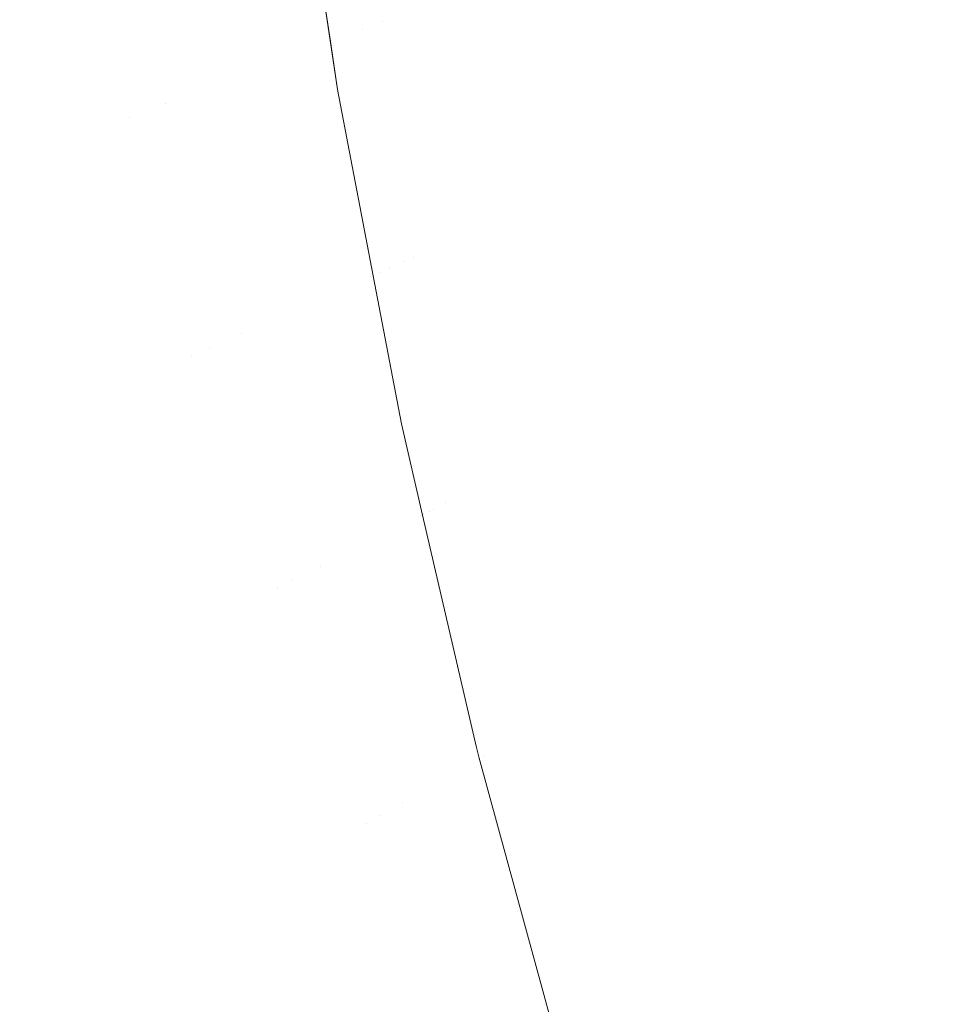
# Model space of a CAD drawing. Header units: centimetres. Extents: x -17.1 to 18.2, y 3.4 to 5.2.
# Tile 129 of 256: x -5.2377 to -5.2079, y 3.8206 to 3.8525. Entities that reach past the tile are written whole.
import ezdxf

# ---------------------------------------------------------------- set-up
doc = ezdxf.new("R2010")
doc.units = ezdxf.units.CM
doc.header["$LTSCALE"] = 2.54
doc.layers.add('Lucido design-1', color=7, linetype='Continuous')

# ---------------------------------------------------------------- blocks, each defined once
blk = doc.blocks.new('Gruppo-4-1')
at = {"color": 7, "linetype": 'Continuous', "lineweight": 9}
blk.add_3dface([(-17.020308, 5.100212, -1872.215514), (-17.020308, 3.500212, -1872.215514), (18.147234, 3.500212, -1872.215514), (18.147234, 5.100212, -1872.215514)], dxfattribs=at)
for points, invisible_edges in [([(-5.227369, 3.850266, -1872.915514), (-5.228727, 3.859276, -1872.915514), (-5.229052, 3.861438, -1872.715514), (-5.227603, 3.851823, -1872.715514)], 10), ([(-5.227603, 3.851823, -1872.715514), (-5.229052, 3.861438, -1872.715514), (-5.228696, 3.859291, -1872.711056), (-5.227566, 3.851843, -1872.711056)], 14), ([(-5.227035, 3.852043, -1872.701944), (-5.228161, 3.85946, -1872.701944), (-5.227678, 3.859613, -1872.697318), (-5.226557, 3.852223, -1872.697318)], 15), ([(-5.226557, 3.852223, -1872.697318), (-5.227678, 3.859613, -1872.697318), (-5.227045, 3.859812, -1872.692664), (-5.225929, 3.852459, -1872.692664)], 15), ([(-5.225559, 3.852599, -1872.690331), (-5.225929, 3.852459, -1872.692664), (-5.227045, 3.859812, -1872.692664)], 11), ([(-5.22794, 3.851702, -1872.925326), (-5.229073, 3.859172, -1872.925326), (-5.228895, 3.859228, -1872.921959), (-5.227763, 3.851769, -1872.921959)], 15), ([(-5.227763, 3.851769, -1872.921959), (-5.228895, 3.859228, -1872.921959), (-5.228793, 3.859261, -1872.918688), (-5.227662, 3.851807, -1872.918688)], 15), ([(-5.227662, 3.851807, -1872.918688), (-5.228793, 3.859261, -1872.918688), (-5.228727, 3.859276, -1872.915514), (-5.227369, 3.850266, -1872.915514)], 11), ([(-5.227566, 3.851843, -1872.711056), (-5.228696, 3.859291, -1872.711056), (-5.228498, 3.859354, -1872.706529), (-5.22737, 3.851917, -1872.706529)], 15), ([(-5.22737, 3.851917, -1872.706529), (-5.228498, 3.859354, -1872.706529), (-5.228161, 3.85946, -1872.701944), (-5.227035, 3.852043, -1872.701944)], 15), ([(-5.206466, 3.852932, -1872.642997), (-5.207645, 3.852413, -1872.644803), (-5.208808, 3.858906, -1872.644803), (-5.207617, 3.859355, -1872.642997)], 15), ([(-5.22899, 3.851307, -1872.935985), (-5.230133, 3.858837, -1872.935985), (-5.229685, 3.858979, -1872.932342), (-5.228546, 3.851474, -1872.932342)], 15), ([(-5.228546, 3.851474, -1872.932342), (-5.229685, 3.858979, -1872.932342), (-5.229334, 3.85909, -1872.928788), (-5.228198, 3.851605, -1872.928788)], 15), ([(-5.228198, 3.851605, -1872.928788), (-5.229334, 3.85909, -1872.928788), (-5.229073, 3.859172, -1872.925326), (-5.22794, 3.851702, -1872.925326)], 15), ([(-5.209969, 3.858469, -1872.646657), (-5.208808, 3.858906, -1872.644803), (-5.207645, 3.852413, -1872.644803), (-5.208794, 3.851907, -1872.646657)], 15), ([(-5.2302, 3.850851, -1872.943514), (-5.231354, 3.858452, -1872.943514), (-5.230687, 3.858663, -1872.939711), (-5.229539, 3.8511, -1872.939711)], 15), ([(-5.229539, 3.8511, -1872.939711), (-5.230687, 3.858663, -1872.939711), (-5.230133, 3.858837, -1872.935985), (-5.22899, 3.851307, -1872.935985)], 15), ([(-5.230981, 3.850557, -1872.947388), (-5.232142, 3.858203, -1872.947388), (-5.231354, 3.858452, -1872.943514), (-5.2302, 3.850851, -1872.943514)], 15), ([(-5.208794, 3.851907, -1872.646657), (-5.209911, 3.851415, -1872.648557), (-5.211098, 3.858044, -1872.648557), (-5.209969, 3.858469, -1872.646657)], 15), ([(-5.232937, 3.849821, -1872.955309), (-5.234115, 3.85758, -1872.955309), (-5.233059, 3.857913, -1872.951323), (-5.231891, 3.850214, -1872.951323)], 15), ([(-5.231891, 3.850214, -1872.951323), (-5.233059, 3.857913, -1872.951323), (-5.232142, 3.858203, -1872.947388), (-5.230981, 3.850557, -1872.947388)], 15), ([(-5.212195, 3.857631, -1872.6505), (-5.211098, 3.858044, -1872.648557), (-5.209911, 3.851415, -1872.648557), (-5.210996, 3.850937, -1872.6505)], 15), ([(-5.210996, 3.850937, -1872.6505), (-5.212048, 3.850474, -1872.652484), (-5.213258, 3.857231, -1872.652484), (-5.212195, 3.857631, -1872.6505)], 15), ([(-5.234128, 3.849372, -1872.959334), (-5.235316, 3.857201, -1872.959334), (-5.234115, 3.85758, -1872.955309), (-5.232937, 3.849821, -1872.955309)], 15), ([(-5.23478, 3.849127, -1872.961357), (-5.235471, 3.848867, -1872.963384), (-5.236671, 3.856773, -1872.963384), (-5.235974, 3.856993, -1872.961357)], 15), ([(-5.235974, 3.856993, -1872.961357), (-5.235316, 3.857201, -1872.959334), (-5.234128, 3.849372, -1872.959334), (-5.23478, 3.849127, -1872.961357)], 15), ([(-5.214286, 3.856843, -1872.654508), (-5.213258, 3.857231, -1872.652484), (-5.212048, 3.850474, -1872.652484), (-5.213065, 3.850026, -1872.654508)], 15), ([(-5.237408, 3.85654, -1872.965413), (-5.236671, 3.856773, -1872.963384), (-5.235471, 3.848867, -1872.963384), (-5.236202, 3.848591, -1872.965413)], 15), ([(-5.213065, 3.850026, -1872.654508), (-5.214047, 3.849593, -1872.656569), (-5.215279, 3.85647, -1872.656569), (-5.214286, 3.856843, -1872.654508)], 15), ([(-5.236202, 3.848591, -1872.965413), (-5.236973, 3.848301, -1872.967443), (-5.238186, 3.856294, -1872.967443), (-5.237408, 3.85654, -1872.965413)], 15), ([(-5.216235, 3.856109, -1872.658665), (-5.215279, 3.85647, -1872.656569), (-5.214047, 3.849593, -1872.656569), (-5.214994, 3.849177, -1872.658665)], 15), ([(-5.239007, 3.856035, -1872.96947), (-5.238186, 3.856294, -1872.967443), (-5.236973, 3.848301, -1872.967443), (-5.237786, 3.847995, -1872.96947)], 15), ([(-5.214994, 3.849177, -1872.658665), (-5.215903, 3.848776, -1872.660793), (-5.217155, 3.855763, -1872.660793), (-5.216235, 3.856109, -1872.658665)], 15), ([(-5.218036, 3.855431, -1872.662952), (-5.217155, 3.855763, -1872.660793), (-5.215903, 3.848776, -1872.660793), (-5.216776, 3.848392, -1872.662952)], 15), ([(-5.216776, 3.848392, -1872.662952), (-5.21761, 3.848024, -1872.665138), (-5.21888, 3.855114, -1872.665138), (-5.218036, 3.855431, -1872.662952)], 15), ([(-5.219685, 3.854811, -1872.66735), (-5.21888, 3.855114, -1872.665138), (-5.21761, 3.848024, -1872.665138), (-5.218407, 3.847674, -1872.66735)], 15), ([(-5.218407, 3.847674, -1872.66735), (-5.219164, 3.84734, -1872.669585), (-5.220451, 3.854522, -1872.669585), (-5.219685, 3.854811, -1872.66735)], 15), ([(-5.221177, 3.854249, -1872.67184), (-5.220451, 3.854522, -1872.669585), (-5.219164, 3.84734, -1872.669585), (-5.219883, 3.847024, -1872.67184)], 15), ([(-5.219883, 3.847024, -1872.67184), (-5.220562, 3.846724, -1872.674113), (-5.221864, 3.85399, -1872.674113), (-5.221177, 3.854249, -1872.67184)], 15), ([(-5.222511, 3.853747, -1872.676402), (-5.221864, 3.85399, -1872.674113), (-5.220562, 3.846724, -1872.674113), (-5.221203, 3.846442, -1872.676402)], 15), ([(-5.223685, 3.853304, -1872.681018), (-5.223118, 3.853518, -1872.678705), (-5.221803, 3.846178, -1872.678705), (-5.222364, 3.845931, -1872.681018)], 15), ([(-5.221203, 3.846442, -1872.676402), (-5.221803, 3.846178, -1872.678705), (-5.223118, 3.853518, -1872.678705), (-5.222511, 3.853747, -1872.676402)], 15), ([(-5.222364, 3.845931, -1872.681018), (-5.222886, 3.845701, -1872.683339), (-5.224212, 3.853106, -1872.683339), (-5.223685, 3.853304, -1872.681018)], 15), ([(-5.223369, 3.845488, -1872.685667), (-5.223813, 3.845293, -1872.687998), (-5.225149, 3.852753, -1872.687998), (-5.2247, 3.852922, -1872.685667)], 15), ([(-5.2247, 3.852922, -1872.685667), (-5.224212, 3.853106, -1872.683339), (-5.222886, 3.845701, -1872.683339), (-5.223369, 3.845488, -1872.685667)], 15), ([(-5.224218, 3.845114, -1872.690331), (-5.224585, 3.844953, -1872.692664), (-5.225929, 3.852459, -1872.692664), (-5.225559, 3.852599, -1872.690331)], 15), ([(-5.225559, 3.852599, -1872.690331), (-5.225149, 3.852753, -1872.687998), (-5.223813, 3.845293, -1872.687998), (-5.224218, 3.845114, -1872.690331)], 15), ([(-5.226557, 3.852223, -1872.697318), (-5.225206, 3.844679, -1872.697318), (-5.225679, 3.844471, -1872.701944), (-5.227035, 3.852043, -1872.701944)], 15), ([(-5.224914, 3.844808, -1872.694993), (-5.226557, 3.852223, -1872.697318), (-5.225929, 3.852459, -1872.692664)], 11), ([(-5.224914, 3.844808, -1872.694993), (-5.225206, 3.844679, -1872.697318), (-5.226557, 3.852223, -1872.697318)], 11), ([(-5.225929, 3.852459, -1872.692664), (-5.224585, 3.844953, -1872.692664), (-5.224914, 3.844808, -1872.694993)], 11), ([(-5.208794, 3.851907, -1872.646657), (-5.207645, 3.852413, -1872.644803), (-5.206271, 3.8458, -1872.644803), (-5.207405, 3.845224, -1872.646657)], 15), ([(-5.22737, 3.851917, -1872.706529), (-5.22601, 3.844325, -1872.706529), (-5.226204, 3.84424, -1872.711056), (-5.227566, 3.851843, -1872.711056)], 15), ([(-5.227035, 3.852043, -1872.701944), (-5.225679, 3.844471, -1872.701944), (-5.22601, 3.844325, -1872.706529), (-5.22737, 3.851917, -1872.706529)], 15), ([(-5.207405, 3.845224, -1872.646657), (-5.208508, 3.844664, -1872.648557), (-5.209911, 3.851415, -1872.648557), (-5.208794, 3.851907, -1872.646657)], 15), ([(-5.228198, 3.851605, -1872.928788), (-5.22683, 3.843964, -1872.928788), (-5.227174, 3.843813, -1872.932342), (-5.228546, 3.851474, -1872.932342)], 15), ([(-5.22794, 3.851702, -1872.925326), (-5.226574, 3.844077, -1872.925326), (-5.22683, 3.843964, -1872.928788), (-5.228198, 3.851605, -1872.928788)], 15), ([(-5.227763, 3.851769, -1872.921959), (-5.226399, 3.844154, -1872.921959), (-5.226574, 3.844077, -1872.925326), (-5.22794, 3.851702, -1872.925326)], 15), ([(-5.227662, 3.851807, -1872.918688), (-5.226299, 3.844198, -1872.918688), (-5.226399, 3.844154, -1872.921959), (-5.227763, 3.851769, -1872.921959)], 15), ([(-5.226299, 3.844198, -1872.918688), (-5.227662, 3.851807, -1872.918688), (-5.227369, 3.850266, -1872.915514)], 11), ([(-5.227369, 3.850266, -1872.715514), (-5.227603, 3.851823, -1872.715514), (-5.227566, 3.851843, -1872.711056)], 10), ([(-5.227603, 3.851823, -1872.715514), (-5.227369, 3.850266, -1872.715514), (-5.227369, 3.850266, -1872.915514)], 10), ([(-5.227369, 3.850266, -1872.715514), (-5.227566, 3.851843, -1872.711056), (-5.226204, 3.84424, -1872.711056)], 11), ([(-5.22899, 3.851307, -1872.935985), (-5.227614, 3.843619, -1872.935985), (-5.228156, 3.84338, -1872.939711), (-5.229539, 3.8511, -1872.939711)], 15), ([(-5.228546, 3.851474, -1872.932342), (-5.227174, 3.843813, -1872.932342), (-5.227614, 3.843619, -1872.935985), (-5.22899, 3.851307, -1872.935985)], 15), ([(-5.210996, 3.850937, -1872.6505), (-5.209911, 3.851415, -1872.648557), (-5.208508, 3.844664, -1872.648557), (-5.209579, 3.84412, -1872.6505)], 15), ([(-5.229539, 3.8511, -1872.939711), (-5.228156, 3.84338, -1872.939711), (-5.22881, 3.843092, -1872.943514), (-5.2302, 3.850851, -1872.943514)], 15), ([(-5.209579, 3.84412, -1872.6505), (-5.210618, 3.843593, -1872.652484), (-5.212048, 3.850474, -1872.652484), (-5.210996, 3.850937, -1872.6505)], 15), ([(-5.2302, 3.850851, -1872.943514), (-5.22881, 3.843092, -1872.943514), (-5.229583, 3.842752, -1872.947388), (-5.230981, 3.850557, -1872.947388)], 15), ([(-5.230981, 3.850557, -1872.947388), (-5.229583, 3.842752, -1872.947388), (-5.230483, 3.842355, -1872.951323), (-5.231891, 3.850214, -1872.951323)], 15), ([(-5.227369, 3.850266, -1872.915514), (-5.226215, 3.844222, -1872.915514), (-5.226299, 3.844198, -1872.918688)], 10), ([(-5.226215, 3.844222, -1872.915514), (-5.227369, 3.850266, -1872.915514), (-5.227369, 3.850266, -1872.715514), (-5.2253, 3.83943, -1872.715514)], 10), ([(-5.226204, 3.84424, -1872.711056), (-5.2253, 3.83943, -1872.715514), (-5.227369, 3.850266, -1872.715514)], 9), ([(-5.213065, 3.850026, -1872.654508), (-5.212048, 3.850474, -1872.652484), (-5.210618, 3.843593, -1872.652484), (-5.211622, 3.843083, -1872.654508)], 15), ([(-5.231891, 3.850214, -1872.951323), (-5.230483, 3.842355, -1872.951323), (-5.231519, 3.841899, -1872.955309), (-5.232937, 3.849821, -1872.955309)], 15), ([(-5.211622, 3.843083, -1872.654508), (-5.212592, 3.84259, -1872.656569), (-5.214047, 3.849593, -1872.656569), (-5.213065, 3.850026, -1872.654508)], 15), ([(-5.232089, 3.841648, -1872.957318), (-5.234128, 3.849372, -1872.959334), (-5.232937, 3.849821, -1872.955309)], 11), ([(-5.232937, 3.849821, -1872.955309), (-5.231519, 3.841899, -1872.955309), (-5.232089, 3.841648, -1872.957318)], 11), ([(-5.23478, 3.849127, -1872.961357), (-5.234128, 3.849372, -1872.959334), (-5.232697, 3.841381, -1872.959334), (-5.233342, 3.841096, -1872.961357)], 15), ([(-5.232089, 3.841648, -1872.957318), (-5.232697, 3.841381, -1872.959334), (-5.234128, 3.849372, -1872.959334)], 11), ([(-5.214994, 3.849177, -1872.658665), (-5.214047, 3.849593, -1872.656569), (-5.212592, 3.84259, -1872.656569), (-5.213526, 3.842116, -1872.658665)], 15), ([(-5.233342, 3.841096, -1872.961357), (-5.234025, 3.840795, -1872.963384), (-5.235471, 3.848867, -1872.963384), (-5.23478, 3.849127, -1872.961357)], 15), ([(-5.213526, 3.842116, -1872.658665), (-5.214424, 3.84166, -1872.660793), (-5.215903, 3.848776, -1872.660793), (-5.214994, 3.849177, -1872.658665)], 15), ([(-5.236202, 3.848591, -1872.965413), (-5.235471, 3.848867, -1872.963384), (-5.234025, 3.840795, -1872.963384), (-5.234748, 3.840477, -1872.965413)], 15), ([(-5.216776, 3.848392, -1872.662952), (-5.215903, 3.848776, -1872.660793), (-5.214424, 3.84166, -1872.660793), (-5.215286, 3.841223, -1872.662952)], 15), ([(-5.234748, 3.840477, -1872.965413), (-5.235512, 3.840141, -1872.967443), (-5.236973, 3.848301, -1872.967443), (-5.236202, 3.848591, -1872.965413)], 15), ([(-5.215286, 3.841223, -1872.662952), (-5.21611, 3.840804, -1872.665138), (-5.21761, 3.848024, -1872.665138), (-5.216776, 3.848392, -1872.662952)], 15), ([(-5.237786, 3.847995, -1872.96947), (-5.236973, 3.848301, -1872.967443), (-5.235512, 3.840141, -1872.967443), (-5.236316, 3.839787, -1872.96947)], 15), ([(-5.218407, 3.847674, -1872.66735), (-5.21761, 3.848024, -1872.665138), (-5.21611, 3.840804, -1872.665138), (-5.216896, 3.840405, -1872.66735)], 15), ([(-5.236316, 3.839787, -1872.96947), (-5.237162, 3.839414, -1872.971493), (-5.238642, 3.847673, -1872.971493), (-5.237786, 3.847995, -1872.96947)], 15), ([(-5.23954, 3.847334, -1872.973508), (-5.238642, 3.847673, -1872.971493), (-5.237162, 3.839414, -1872.971493), (-5.238051, 3.839022, -1872.973508)], 15), ([(-5.216896, 3.840405, -1872.66735), (-5.217644, 3.840025, -1872.669585), (-5.219164, 3.84734, -1872.669585), (-5.218407, 3.847674, -1872.66735)], 15), ([(-5.219883, 3.847024, -1872.67184), (-5.219164, 3.84734, -1872.669585), (-5.217644, 3.840025, -1872.669585), (-5.218354, 3.839665, -1872.67184)], 15), ([(-5.218354, 3.839665, -1872.67184), (-5.219024, 3.839324, -1872.674113), (-5.220562, 3.846724, -1872.674113), (-5.219883, 3.847024, -1872.67184)], 15), ([(-5.219656, 3.839003, -1872.676402), (-5.220249, 3.838702, -1872.678705), (-5.221803, 3.846178, -1872.678705), (-5.221203, 3.846442, -1872.676402)], 15), ([(-5.221203, 3.846442, -1872.676402), (-5.220562, 3.846724, -1872.674113), (-5.219024, 3.839324, -1872.674113), (-5.219656, 3.839003, -1872.676402)], 15), ([(-5.222364, 3.845931, -1872.681018), (-5.221803, 3.846178, -1872.678705), (-5.220249, 3.838702, -1872.678705), (-5.220804, 3.838421, -1872.681018)], 15), ([(-5.220804, 3.838421, -1872.681018), (-5.221319, 3.838159, -1872.683339), (-5.222886, 3.845701, -1872.683339), (-5.222364, 3.845931, -1872.681018)], 15), ([(-5.221796, 3.837917, -1872.685667), (-5.222234, 3.837695, -1872.687998), (-5.223813, 3.845293, -1872.687998), (-5.223369, 3.845488, -1872.685667)], 15), ([(-5.223369, 3.845488, -1872.685667), (-5.222886, 3.845701, -1872.683339), (-5.221319, 3.838159, -1872.683339), (-5.221796, 3.837917, -1872.685667)], 15), ([(-5.224218, 3.845114, -1872.690331), (-5.223813, 3.845293, -1872.687998), (-5.222234, 3.837695, -1872.687998), (-5.222634, 3.837492, -1872.690331)], 15), ([(-5.205787, 3.838435, -1872.646657), (-5.206874, 3.837806, -1872.648557), (-5.208508, 3.844664, -1872.648557), (-5.207405, 3.845224, -1872.646657)], 15), ([(-5.224914, 3.844808, -1872.694993), (-5.224585, 3.844953, -1872.692664), (-5.222996, 3.837308, -1872.692664), (-5.223321, 3.837143, -1872.694993)], 15), ([(-5.222634, 3.837492, -1872.690331), (-5.222996, 3.837308, -1872.692664), (-5.224585, 3.844953, -1872.692664), (-5.224218, 3.845114, -1872.690331)], 15), ([(-5.223861, 3.836869, -1872.699636), (-5.225679, 3.844471, -1872.701944), (-5.225206, 3.844679, -1872.697318)], 11), ([(-5.223321, 3.837143, -1872.694993), (-5.223609, 3.836997, -1872.697318), (-5.225206, 3.844679, -1872.697318), (-5.224914, 3.844808, -1872.694993)], 15), ([(-5.225206, 3.844679, -1872.697318), (-5.223609, 3.836997, -1872.697318), (-5.223861, 3.836869, -1872.699636)], 11), ([(-5.209579, 3.84412, -1872.6505), (-5.208508, 3.844664, -1872.648557), (-5.206874, 3.837806, -1872.648557), (-5.207929, 3.837195, -1872.6505)], 15), ([(-5.224787, 3.836398, -1872.921959), (-5.226399, 3.844154, -1872.921959), (-5.226299, 3.844198, -1872.918688), (-5.224689, 3.836448, -1872.918688)], 15), ([(-5.226299, 3.844198, -1872.918688), (-5.226215, 3.844222, -1872.915514), (-5.2253, 3.83943, -1872.915514)], 9), ([(-5.2253, 3.83943, -1872.915514), (-5.224689, 3.836448, -1872.918688), (-5.226299, 3.844198, -1872.918688)], 11), ([(-5.2253, 3.83943, -1872.715514), (-5.2253, 3.83943, -1872.915514), (-5.226215, 3.844222, -1872.915514)], 9), ([(-5.224595, 3.836496, -1872.711056), (-5.226204, 3.84424, -1872.711056), (-5.22601, 3.844325, -1872.706529), (-5.224403, 3.836593, -1872.706529)], 15), ([(-5.2253, 3.83943, -1872.715514), (-5.226204, 3.84424, -1872.711056), (-5.224595, 3.836496, -1872.711056)], 11), ([(-5.224257, 3.836668, -1872.704243), (-5.22601, 3.844325, -1872.706529), (-5.225679, 3.844471, -1872.701944)], 11), ([(-5.224257, 3.836668, -1872.704243), (-5.224403, 3.836593, -1872.706529), (-5.22601, 3.844325, -1872.706529)], 11), ([(-5.225679, 3.844471, -1872.701944), (-5.224076, 3.836759, -1872.701944), (-5.224257, 3.836668, -1872.704243)], 11), ([(-5.223861, 3.836869, -1872.699636), (-5.224076, 3.836759, -1872.701944), (-5.225679, 3.844471, -1872.701944)], 11), ([(-5.225552, 3.83601, -1872.932342), (-5.227174, 3.843813, -1872.932342), (-5.22683, 3.843964, -1872.928788), (-5.225212, 3.836182, -1872.928788)], 15), ([(-5.225212, 3.836182, -1872.928788), (-5.22683, 3.843964, -1872.928788), (-5.226574, 3.844077, -1872.925326), (-5.22496, 3.836311, -1872.925326)], 15), ([(-5.22496, 3.836311, -1872.925326), (-5.226574, 3.844077, -1872.925326), (-5.226399, 3.844154, -1872.921959), (-5.224787, 3.836398, -1872.921959)], 15), ([(-5.207929, 3.837195, -1872.6505), (-5.208952, 3.836603, -1872.652484), (-5.210618, 3.843593, -1872.652484), (-5.209579, 3.84412, -1872.6505)], 15), ([(-5.226522, 3.835517, -1872.939711), (-5.228156, 3.84338, -1872.939711), (-5.227614, 3.843619, -1872.935985), (-5.225986, 3.835789, -1872.935985)], 15), ([(-5.225986, 3.835789, -1872.935985), (-5.227614, 3.843619, -1872.935985), (-5.227174, 3.843813, -1872.932342), (-5.225552, 3.83601, -1872.932342)], 15), ([(-5.211622, 3.843083, -1872.654508), (-5.210618, 3.843593, -1872.652484), (-5.208952, 3.836603, -1872.652484), (-5.209942, 3.83603, -1872.654508)], 15), ([(-5.227168, 3.835189, -1872.943514), (-5.22881, 3.843092, -1872.943514), (-5.228156, 3.84338, -1872.939711), (-5.226522, 3.835517, -1872.939711)], 15), ([(-5.227931, 3.834802, -1872.947388), (-5.229583, 3.842752, -1872.947388), (-5.22881, 3.843092, -1872.943514), (-5.227168, 3.835189, -1872.943514)], 15), ([(-5.209942, 3.83603, -1872.654508), (-5.210897, 3.835476, -1872.656569), (-5.212592, 3.84259, -1872.656569), (-5.211622, 3.843083, -1872.654508)], 15), ([(-5.22882, 3.834351, -1872.951323), (-5.230483, 3.842355, -1872.951323), (-5.229583, 3.842752, -1872.947388), (-5.227931, 3.834802, -1872.947388)], 15), ([(-5.229314, 3.8341, -1872.953311), (-5.231519, 3.841899, -1872.955309), (-5.230483, 3.842355, -1872.951323)], 11), ([(-5.230483, 3.842355, -1872.951323), (-5.22882, 3.834351, -1872.951323), (-5.229314, 3.8341, -1872.953311)], 11), ([(-5.213526, 3.842116, -1872.658665), (-5.212592, 3.84259, -1872.656569), (-5.210897, 3.835476, -1872.656569), (-5.211817, 3.834943, -1872.658665)], 15), ([(-5.211817, 3.834943, -1872.658665), (-5.212702, 3.834431, -1872.660793), (-5.214424, 3.84166, -1872.660793), (-5.213526, 3.842116, -1872.658665)], 15), ([(-5.230405, 3.833546, -1872.957318), (-5.231005, 3.833241, -1872.959334), (-5.232697, 3.841381, -1872.959334), (-5.232089, 3.841648, -1872.957318)], 15), ([(-5.232089, 3.841648, -1872.957318), (-5.231519, 3.841899, -1872.955309), (-5.229842, 3.833832, -1872.955309), (-5.230405, 3.833546, -1872.957318)], 15), ([(-5.229314, 3.8341, -1872.953311), (-5.229842, 3.833832, -1872.955309), (-5.231519, 3.841899, -1872.955309)], 11), ([(-5.215286, 3.841223, -1872.662952), (-5.214424, 3.84166, -1872.660793), (-5.212702, 3.834431, -1872.660793), (-5.213551, 3.83394, -1872.662952)], 15), ([(-5.233342, 3.841096, -1872.961357), (-5.232697, 3.841381, -1872.959334), (-5.231005, 3.833241, -1872.959334), (-5.231642, 3.832918, -1872.961357)], 15), ([(-5.231642, 3.832918, -1872.961357), (-5.232317, 3.832575, -1872.963384), (-5.234025, 3.840795, -1872.963384), (-5.233342, 3.841096, -1872.961357)], 15), ([(-5.213551, 3.83394, -1872.662952), (-5.214362, 3.83347, -1872.665138), (-5.21611, 3.840804, -1872.665138), (-5.215286, 3.841223, -1872.662952)], 15), ([(-5.234748, 3.840477, -1872.965413), (-5.234025, 3.840795, -1872.963384), (-5.232317, 3.832575, -1872.963384), (-5.233031, 3.832213, -1872.965413)], 15), ([(-5.216896, 3.840405, -1872.66735), (-5.21611, 3.840804, -1872.665138), (-5.214362, 3.83347, -1872.665138), (-5.215137, 3.833021, -1872.66735)], 15), ([(-5.233031, 3.832213, -1872.965413), (-5.233784, 3.83183, -1872.967443), (-5.235512, 3.840141, -1872.967443), (-5.234748, 3.840477, -1872.965413)], 15), ([(-5.215137, 3.833021, -1872.66735), (-5.215874, 3.832594, -1872.669585), (-5.217644, 3.840025, -1872.669585), (-5.216896, 3.840405, -1872.66735)], 15), ([(-5.236316, 3.839787, -1872.96947), (-5.235512, 3.840141, -1872.967443), (-5.233784, 3.83183, -1872.967443), (-5.234579, 3.831427, -1872.96947)], 15), ([(-5.234579, 3.831427, -1872.96947), (-5.235414, 3.831002, -1872.971493), (-5.237162, 3.839414, -1872.971493), (-5.236316, 3.839787, -1872.96947)], 15), ([(-5.218354, 3.839665, -1872.67184), (-5.217644, 3.840025, -1872.669585), (-5.215874, 3.832594, -1872.669585), (-5.216573, 3.83219, -1872.67184)], 15), ([(-5.238051, 3.839022, -1872.973508), (-5.237162, 3.839414, -1872.971493), (-5.235414, 3.831002, -1872.971493), (-5.236292, 3.830557, -1872.973508)], 15), ([(-5.2253, 3.83943, -1872.915514), (-5.224616, 3.836474, -1872.915514), (-5.224689, 3.836448, -1872.918688)], 10), ([(-5.224616, 3.836474, -1872.915514), (-5.2253, 3.83943, -1872.915514), (-5.2253, 3.83943, -1872.715514), (-5.224616, 3.836474, -1872.715514)], 10), ([(-5.224595, 3.836496, -1872.711056), (-5.224616, 3.836474, -1872.715514), (-5.2253, 3.83943, -1872.715514)], 9), ([(-5.216573, 3.83219, -1872.67184), (-5.217233, 3.831807, -1872.674113), (-5.219024, 3.839324, -1872.674113), (-5.218354, 3.839665, -1872.67184)], 15), ([(-5.219656, 3.839003, -1872.676402), (-5.219024, 3.839324, -1872.674113), (-5.217233, 3.831807, -1872.674113), (-5.217856, 3.831446, -1872.676402)], 15), ([(-5.238051, 3.839022, -1872.973508), (-5.236292, 3.830557, -1872.973508), (-5.238133, 3.834369, -1872.975514)], 11), ([(-5.217856, 3.831446, -1872.676402), (-5.21844, 3.831108, -1872.678705), (-5.220249, 3.838702, -1872.678705), (-5.219656, 3.839003, -1872.676402)], 15), ([(-5.220804, 3.838421, -1872.681018), (-5.220249, 3.838702, -1872.678705), (-5.21844, 3.831108, -1872.678705), (-5.218986, 3.830792, -1872.681018)], 15), ([(-5.221796, 3.837917, -1872.685667), (-5.221319, 3.838159, -1872.683339), (-5.219494, 3.830498, -1872.683339), (-5.219963, 3.830226, -1872.685667)], 15), ([(-5.218986, 3.830792, -1872.681018), (-5.219494, 3.830498, -1872.683339), (-5.221319, 3.838159, -1872.683339), (-5.220804, 3.838421, -1872.681018)], 15), ([(-5.219963, 3.830226, -1872.685667), (-5.220395, 3.829976, -1872.687998), (-5.222234, 3.837695, -1872.687998), (-5.221796, 3.837917, -1872.685667)], 15), ([(-5.220789, 3.829748, -1872.690331), (-5.221146, 3.829541, -1872.692664), (-5.222996, 3.837308, -1872.692664), (-5.222634, 3.837492, -1872.690331)], 15), ([(-5.222634, 3.837492, -1872.690331), (-5.222234, 3.837695, -1872.687998), (-5.220395, 3.829976, -1872.687998), (-5.220789, 3.829748, -1872.690331)], 15), ([(-5.207929, 3.837195, -1872.6505), (-5.206874, 3.837806, -1872.648557), (-5.204995, 3.830859, -1872.648557), (-5.206032, 3.83018, -1872.6505)], 15), ([(-5.223321, 3.837143, -1872.694993), (-5.222996, 3.837308, -1872.692664), (-5.221146, 3.829541, -1872.692664), (-5.221466, 3.829356, -1872.694993)], 15), ([(-5.206032, 3.83018, -1872.6505), (-5.207037, 3.829522, -1872.652484), (-5.208952, 3.836603, -1872.652484), (-5.207929, 3.837195, -1872.6505)], 15), ([(-5.221997, 3.829048, -1872.699636), (-5.22221, 3.828925, -1872.701944), (-5.224076, 3.836759, -1872.701944), (-5.223861, 3.836869, -1872.699636)], 15), ([(-5.223861, 3.836869, -1872.699636), (-5.223609, 3.836997, -1872.697318), (-5.22175, 3.829192, -1872.697318), (-5.221997, 3.829048, -1872.699636)], 15), ([(-5.221466, 3.829356, -1872.694993), (-5.22175, 3.829192, -1872.697318), (-5.223609, 3.836997, -1872.697318), (-5.223321, 3.837143, -1872.694993)], 15), ([(-5.222642, 3.828675, -1872.7088), (-5.224595, 3.836496, -1872.711056), (-5.224403, 3.836593, -1872.706529)], 11), ([(-5.222388, 3.828822, -1872.704243), (-5.222532, 3.828739, -1872.706529), (-5.224403, 3.836593, -1872.706529), (-5.224257, 3.836668, -1872.704243)], 15), ([(-5.224403, 3.836593, -1872.706529), (-5.222532, 3.828739, -1872.706529), (-5.222642, 3.828675, -1872.7088)], 11), ([(-5.224257, 3.836668, -1872.704243), (-5.224076, 3.836759, -1872.701944), (-5.22221, 3.828925, -1872.701944), (-5.222388, 3.828822, -1872.704243)], 15), ([(-5.209942, 3.83603, -1872.654508), (-5.208952, 3.836603, -1872.652484), (-5.207037, 3.829522, -1872.652484), (-5.208009, 3.828885, -1872.654508)], 15), ([(-5.22496, 3.836311, -1872.925326), (-5.22308, 3.828421, -1872.925326), (-5.223329, 3.828277, -1872.928788), (-5.225212, 3.836182, -1872.928788)], 15), ([(-5.224787, 3.836398, -1872.921959), (-5.22291, 3.82852, -1872.921959), (-5.22308, 3.828421, -1872.925326), (-5.22496, 3.836311, -1872.925326)], 15), ([(-5.224689, 3.836448, -1872.918688), (-5.222813, 3.828576, -1872.918688), (-5.22291, 3.82852, -1872.921959), (-5.224787, 3.836398, -1872.921959)], 15), ([(-5.224689, 3.836448, -1872.918688), (-5.224616, 3.836474, -1872.915514), (-5.222881, 3.828984, -1872.915514)], 9), ([(-5.222881, 3.828984, -1872.915514), (-5.222813, 3.828576, -1872.918688), (-5.224689, 3.836448, -1872.918688)], 11), ([(-5.222881, 3.828984, -1872.715514), (-5.224616, 3.836474, -1872.715514), (-5.224595, 3.836496, -1872.711056)], 10), ([(-5.224616, 3.836474, -1872.715514), (-5.222881, 3.828984, -1872.715514), (-5.222881, 3.828984, -1872.915514), (-5.224616, 3.836474, -1872.915514)], 10), ([(-5.224595, 3.836496, -1872.711056), (-5.22272, 3.82863, -1872.711056), (-5.222881, 3.828984, -1872.715514)], 11), ([(-5.222642, 3.828675, -1872.7088), (-5.22272, 3.82863, -1872.711056), (-5.224595, 3.836496, -1872.711056)], 11), ([(-5.225552, 3.83601, -1872.932342), (-5.223664, 3.828083, -1872.932342), (-5.224091, 3.827836, -1872.935985), (-5.225986, 3.835789, -1872.935985)], 15), ([(-5.225212, 3.836182, -1872.928788), (-5.223329, 3.828277, -1872.928788), (-5.223664, 3.828083, -1872.932342), (-5.225552, 3.83601, -1872.932342)], 15), ([(-5.208009, 3.828885, -1872.654508), (-5.208948, 3.82827, -1872.656569), (-5.210897, 3.835476, -1872.656569), (-5.209942, 3.83603, -1872.654508)], 15), ([(-5.225986, 3.835789, -1872.935985), (-5.224091, 3.827836, -1872.935985), (-5.224619, 3.82753, -1872.939711), (-5.226522, 3.835517, -1872.939711)], 15), ([(-5.226522, 3.835517, -1872.939711), (-5.224619, 3.82753, -1872.939711), (-5.225255, 3.827162, -1872.943514), (-5.227168, 3.835189, -1872.943514)], 15), ([(-5.211817, 3.834943, -1872.658665), (-5.210897, 3.835476, -1872.656569), (-5.208948, 3.82827, -1872.656569), (-5.209852, 3.827678, -1872.658665)], 15), ([(-5.227168, 3.835189, -1872.943514), (-5.225255, 3.827162, -1872.943514), (-5.226007, 3.826726, -1872.947388), (-5.227931, 3.834802, -1872.947388)], 15), ([(-5.209852, 3.827678, -1872.658665), (-5.210721, 3.827108, -1872.660793), (-5.212702, 3.834431, -1872.660793), (-5.211817, 3.834943, -1872.658665)], 15), ([(-5.226429, 3.826482, -1872.949348), (-5.22882, 3.834351, -1872.951323), (-5.227931, 3.834802, -1872.947388)], 11), ([(-5.227931, 3.834802, -1872.947388), (-5.226007, 3.826726, -1872.947388), (-5.226429, 3.826482, -1872.949348)], 11), ([(-5.239102, 3.83391, -1872.977507), (-5.238133, 3.834369, -1872.975514), (-5.237212, 3.83009, -1872.975514), (-5.238175, 3.829601, -1872.977507)], 15), ([(-5.236292, 3.830557, -1872.973508), (-5.237212, 3.83009, -1872.975514), (-5.238133, 3.834369, -1872.975514)], 11), ([(-5.229314, 3.8341, -1872.953311), (-5.22882, 3.834351, -1872.951323), (-5.226882, 3.826219, -1872.951323), (-5.227369, 3.825938, -1872.953311)], 15), ([(-5.226429, 3.826482, -1872.949348), (-5.226882, 3.826219, -1872.951323), (-5.22882, 3.834351, -1872.951323)], 11), ([(-5.213551, 3.83394, -1872.662952), (-5.212702, 3.834431, -1872.660793), (-5.210721, 3.827108, -1872.660793), (-5.211555, 3.826562, -1872.662952)], 15), ([(-5.227369, 3.825938, -1872.953311), (-5.227889, 3.825636, -1872.955309), (-5.229842, 3.833832, -1872.955309), (-5.229314, 3.8341, -1872.953311)], 15), ([(-5.230405, 3.833546, -1872.957318), (-5.229842, 3.833832, -1872.955309), (-5.227889, 3.825636, -1872.955309), (-5.228444, 3.825315, -1872.957318)], 15), ([(-5.211555, 3.826562, -1872.662952), (-5.212353, 3.82604, -1872.665138), (-5.214362, 3.83347, -1872.665138), (-5.213551, 3.83394, -1872.662952)], 15), ([(-5.228444, 3.825315, -1872.957318), (-5.229035, 3.824973, -1872.959334), (-5.231005, 3.833241, -1872.959334), (-5.230405, 3.833546, -1872.957318)], 15), ([(-5.215137, 3.833021, -1872.66735), (-5.214362, 3.83347, -1872.665138), (-5.212353, 3.82604, -1872.665138), (-5.213114, 3.825542, -1872.66735)], 15), ([(-5.231642, 3.832918, -1872.961357), (-5.231005, 3.833241, -1872.959334), (-5.229035, 3.824973, -1872.959334), (-5.229662, 3.82461, -1872.961357)], 15), ([(-5.229662, 3.82461, -1872.961357), (-5.230327, 3.824224, -1872.963384), (-5.232317, 3.832575, -1872.963384), (-5.231642, 3.832918, -1872.961357)], 15), ([(-5.213114, 3.825542, -1872.66735), (-5.213838, 3.825067, -1872.669585), (-5.215874, 3.832594, -1872.669585), (-5.215137, 3.833021, -1872.66735)], 15), ([(-5.233031, 3.832213, -1872.965413), (-5.232317, 3.832575, -1872.963384), (-5.230327, 3.824224, -1872.963384), (-5.231031, 3.823817, -1872.965413)], 15), ([(-5.216573, 3.83219, -1872.67184), (-5.215874, 3.832594, -1872.669585), (-5.213838, 3.825067, -1872.669585), (-5.214524, 3.824618, -1872.67184)], 15), ([(-5.231031, 3.823817, -1872.965413), (-5.231773, 3.823387, -1872.967443), (-5.233784, 3.83183, -1872.967443), (-5.233031, 3.832213, -1872.965413)], 15), ([(-5.214524, 3.824618, -1872.67184), (-5.215174, 3.824192, -1872.674113), (-5.217233, 3.831807, -1872.674113), (-5.216573, 3.83219, -1872.67184)], 15), ([(-5.234579, 3.831427, -1872.96947), (-5.233784, 3.83183, -1872.967443), (-5.231773, 3.823387, -1872.967443), (-5.232555, 3.822934, -1872.96947)], 15), ([(-5.217856, 3.831446, -1872.676402), (-5.217233, 3.831807, -1872.674113), (-5.215174, 3.824192, -1872.674113), (-5.215785, 3.823792, -1872.676402)], 15), ([(-5.232555, 3.822934, -1872.96947), (-5.233378, 3.822458, -1872.971493), (-5.235414, 3.831002, -1872.971493), (-5.234579, 3.831427, -1872.96947)], 15), ([(-5.215785, 3.823792, -1872.676402), (-5.216359, 3.823416, -1872.678705), (-5.21844, 3.831108, -1872.678705), (-5.217856, 3.831446, -1872.676402)], 15), ([(-5.218986, 3.830792, -1872.681018), (-5.21844, 3.831108, -1872.678705), (-5.216359, 3.823416, -1872.678705), (-5.216896, 3.823064, -1872.681018)], 15), ([(-5.236292, 3.830557, -1872.973508), (-5.235414, 3.831002, -1872.971493), (-5.233378, 3.822458, -1872.971493), (-5.234243, 3.821957, -1872.973508)], 15), ([(-5.216896, 3.823064, -1872.681018), (-5.217394, 3.822738, -1872.683339), (-5.219494, 3.830498, -1872.683339), (-5.218986, 3.830792, -1872.681018)], 15), ([(-5.234243, 3.821957, -1872.973508), (-5.235149, 3.821432, -1872.975514), (-5.237212, 3.83009, -1872.975514), (-5.236292, 3.830557, -1872.973508)], 15), ([(-5.219963, 3.830226, -1872.685667), (-5.219494, 3.830498, -1872.683339), (-5.217394, 3.822738, -1872.683339), (-5.217856, 3.822435, -1872.685667)], 15), ([(-5.217856, 3.822435, -1872.685667), (-5.21828, 3.822158, -1872.687998), (-5.220395, 3.829976, -1872.687998), (-5.219963, 3.830226, -1872.685667)], 15), ([(-5.238175, 3.829601, -1872.977507), (-5.237212, 3.83009, -1872.975514), (-5.235149, 3.821432, -1872.975514), (-5.236098, 3.820883, -1872.977507)], 15), ([(-5.220789, 3.829748, -1872.690331), (-5.220395, 3.829976, -1872.687998), (-5.21828, 3.822158, -1872.687998), (-5.218667, 3.821904, -1872.690331)], 15), ([(-5.236098, 3.820883, -1872.977507), (-5.23709, 3.820308, -1872.979485), (-5.239182, 3.829089, -1872.979485), (-5.238175, 3.829601, -1872.977507)], 15), ([(-5.221466, 3.829356, -1872.694993), (-5.221146, 3.829541, -1872.692664), (-5.219018, 3.821674, -1872.692664), (-5.219332, 3.821468, -1872.694993)], 15), ([(-5.218667, 3.821904, -1872.690331), (-5.219018, 3.821674, -1872.692664), (-5.221146, 3.829541, -1872.692664), (-5.220789, 3.829748, -1872.690331)], 15), ([(-5.208009, 3.828885, -1872.654508), (-5.207037, 3.829522, -1872.652484), (-5.204857, 3.822372, -1872.652484), (-5.205809, 3.821671, -1872.654508)], 15), ([(-5.221997, 3.829048, -1872.699636), (-5.22175, 3.829192, -1872.697318), (-5.219611, 3.821286, -1872.697318), (-5.219854, 3.821126, -1872.699636)], 15), ([(-5.219332, 3.821468, -1872.694993), (-5.219611, 3.821286, -1872.697318), (-5.22175, 3.829192, -1872.697318), (-5.221466, 3.829356, -1872.694993)], 15), ([(-5.240233, 3.828556, -1872.981445), (-5.239182, 3.829089, -1872.979485), (-5.23709, 3.820308, -1872.979485), (-5.238125, 3.819709, -1872.981445)], 15), ([(-5.222881, 3.828984, -1872.915514), (-5.222775, 3.828596, -1872.915514), (-5.222813, 3.828576, -1872.918688)], 10), ([(-5.222775, 3.828596, -1872.915514), (-5.222881, 3.828984, -1872.915514), (-5.222881, 3.828984, -1872.715514), (-5.222775, 3.828596, -1872.715514)], 10), ([(-5.222881, 3.828984, -1872.715514), (-5.22272, 3.82863, -1872.711056), (-5.222767, 3.828603, -1872.713294)], 11), ([(-5.222767, 3.828603, -1872.713294), (-5.222775, 3.828596, -1872.715514), (-5.222881, 3.828984, -1872.715514)], 9), ([(-5.222388, 3.828822, -1872.704243), (-5.22221, 3.828925, -1872.701944), (-5.220063, 3.82099, -1872.701944), (-5.220238, 3.820875, -1872.704243)], 15), ([(-5.219854, 3.821126, -1872.699636), (-5.220063, 3.82099, -1872.701944), (-5.22221, 3.828925, -1872.701944), (-5.221997, 3.829048, -1872.699636)], 15), ([(-5.205809, 3.821671, -1872.654508), (-5.206729, 3.820994, -1872.656569), (-5.208948, 3.82827, -1872.656569), (-5.208009, 3.828885, -1872.654508)], 15), ([(-5.220752, 3.820539, -1872.921959), (-5.22291, 3.82852, -1872.921959), (-5.222813, 3.828576, -1872.918688), (-5.220656, 3.820602, -1872.918688)], 15), ([(-5.220656, 3.820602, -1872.918688), (-5.222813, 3.828576, -1872.918688), (-5.222775, 3.828596, -1872.915514)], 11), ([(-5.222775, 3.828596, -1872.715514), (-5.222767, 3.828603, -1872.713294), (-5.22061, 3.820631, -1872.713294)], 11), ([(-5.222775, 3.828596, -1872.915514), (-5.220146, 3.818972, -1872.915514), (-5.220656, 3.820602, -1872.918688)], 10), ([(-5.222775, 3.828596, -1872.715514), (-5.220146, 3.818972, -1872.715514), (-5.220146, 3.818972, -1872.915514), (-5.222775, 3.828596, -1872.915514)], 10), ([(-5.22061, 3.820631, -1872.713294), (-5.220146, 3.818972, -1872.715514), (-5.222775, 3.828596, -1872.715514)], 9), ([(-5.222767, 3.828603, -1872.713294), (-5.22272, 3.82863, -1872.711056), (-5.220565, 3.820661, -1872.711056), (-5.22061, 3.820631, -1872.713294)], 15), ([(-5.220488, 3.820711, -1872.7088), (-5.220565, 3.820661, -1872.711056), (-5.22272, 3.82863, -1872.711056), (-5.222642, 3.828675, -1872.7088)], 15), ([(-5.222642, 3.828675, -1872.7088), (-5.222532, 3.828739, -1872.706529), (-5.22038, 3.820783, -1872.706529), (-5.220488, 3.820711, -1872.7088)], 15), ([(-5.220238, 3.820875, -1872.704243), (-5.22038, 3.820783, -1872.706529), (-5.222532, 3.828739, -1872.706529), (-5.222388, 3.828822, -1872.704243)], 15), ([(-5.221492, 3.820054, -1872.932342), (-5.223664, 3.828083, -1872.932342), (-5.223329, 3.828277, -1872.928788), (-5.221163, 3.820269, -1872.928788)], 15), ([(-5.221163, 3.820269, -1872.928788), (-5.223329, 3.828277, -1872.928788), (-5.22308, 3.828421, -1872.925326), (-5.220919, 3.82043, -1872.925326)], 15), ([(-5.220919, 3.82043, -1872.925326), (-5.22308, 3.828421, -1872.925326), (-5.22291, 3.82852, -1872.921959), (-5.220752, 3.820539, -1872.921959)], 15), ([(-5.209852, 3.827678, -1872.658665), (-5.208948, 3.82827, -1872.656569), (-5.206729, 3.820994, -1872.656569), (-5.207615, 3.820341, -1872.658665)], 15), ([(-5.221912, 3.819779, -1872.935985), (-5.224091, 3.827836, -1872.935985), (-5.223664, 3.828083, -1872.932342), (-5.221492, 3.820054, -1872.932342)], 15), ([(-5.222431, 3.819439, -1872.939711), (-5.224619, 3.82753, -1872.939711), (-5.224091, 3.827836, -1872.935985), (-5.221912, 3.819779, -1872.935985)], 15), ([(-5.207615, 3.820341, -1872.658665), (-5.208467, 3.819714, -1872.660793), (-5.210721, 3.827108, -1872.660793), (-5.209852, 3.827678, -1872.658665)], 15), ([(-5.225255, 3.827162, -1872.943514), (-5.224619, 3.82753, -1872.939711), (-5.222431, 3.819439, -1872.939711), (-5.222729, 3.819243, -1872.941603)], 15), ([(-5.226007, 3.826726, -1872.947388), (-5.225255, 3.827162, -1872.943514), (-5.223056, 3.81903, -1872.943514), (-5.22341, 3.818797, -1872.945443)], 15), ([(-5.222729, 3.819243, -1872.941603), (-5.223056, 3.81903, -1872.943514), (-5.225255, 3.827162, -1872.943514)], 11), ([(-5.211555, 3.826562, -1872.662952), (-5.210721, 3.827108, -1872.660793), (-5.208467, 3.819714, -1872.660793), (-5.209284, 3.819113, -1872.662952)], 15), ([(-5.226429, 3.826482, -1872.949348), (-5.226007, 3.826726, -1872.947388), (-5.223794, 3.818546, -1872.947388), (-5.224209, 3.818275, -1872.949348)], 15), ([(-5.22341, 3.818797, -1872.945443), (-5.223794, 3.818546, -1872.947388), (-5.226007, 3.826726, -1872.947388)], 11), ([(-5.224209, 3.818275, -1872.949348), (-5.224654, 3.817983, -1872.951323), (-5.226882, 3.826219, -1872.951323), (-5.226429, 3.826482, -1872.949348)], 15), ([(-5.209284, 3.819113, -1872.662952), (-5.210065, 3.818538, -1872.665138), (-5.212353, 3.82604, -1872.665138), (-5.211555, 3.826562, -1872.662952)], 15), ([(-5.227369, 3.825938, -1872.953311), (-5.226882, 3.826219, -1872.951323), (-5.224654, 3.817983, -1872.951323), (-5.225132, 3.81767, -1872.953311)], 15), ([(-5.213114, 3.825542, -1872.66735), (-5.212353, 3.82604, -1872.665138), (-5.210065, 3.818538, -1872.665138), (-5.210811, 3.817989, -1872.66735)], 15), ([(-5.225132, 3.81767, -1872.953311), (-5.225644, 3.817335, -1872.955309), (-5.227889, 3.825636, -1872.955309), (-5.227369, 3.825938, -1872.953311)], 15), ([(-5.228444, 3.825315, -1872.957318), (-5.227889, 3.825636, -1872.955309), (-5.225644, 3.817335, -1872.955309), (-5.226189, 3.816978, -1872.957318)], 15), ([(-5.210811, 3.817989, -1872.66735), (-5.21152, 3.817467, -1872.669585), (-5.213838, 3.825067, -1872.669585), (-5.213114, 3.825542, -1872.66735)], 15), ([(-5.226189, 3.816978, -1872.957318), (-5.226769, 3.816597, -1872.959334), (-5.229035, 3.824973, -1872.959334), (-5.228444, 3.825315, -1872.957318)], 15), ([(-5.214524, 3.824618, -1872.67184), (-5.213838, 3.825067, -1872.669585), (-5.21152, 3.817467, -1872.669585), (-5.212193, 3.816972, -1872.67184)], 15), ([(-5.229662, 3.82461, -1872.961357), (-5.229035, 3.824973, -1872.959334), (-5.226769, 3.816597, -1872.959334), (-5.227386, 3.816194, -1872.961357)], 15), ([(-5.227386, 3.816194, -1872.961357), (-5.228039, 3.815766, -1872.963384), (-5.230327, 3.824224, -1872.963384), (-5.229662, 3.82461, -1872.961357)], 15), ([(-5.212193, 3.816972, -1872.67184), (-5.212829, 3.816503, -1872.674113), (-5.215174, 3.824192, -1872.674113), (-5.214524, 3.824618, -1872.67184)], 15), ([(-5.231031, 3.823817, -1872.965413), (-5.230327, 3.824224, -1872.963384), (-5.228039, 3.815766, -1872.963384), (-5.22873, 3.815313, -1872.965413)], 15), ([(-5.215785, 3.823792, -1872.676402), (-5.215174, 3.824192, -1872.674113), (-5.212829, 3.816503, -1872.674113), (-5.213429, 3.816062, -1872.676402)], 15), ([(-5.22873, 3.815313, -1872.965413), (-5.22946, 3.814835, -1872.967443), (-5.231773, 3.823387, -1872.967443), (-5.231031, 3.823817, -1872.965413)], 15), ([(-5.213429, 3.816062, -1872.676402), (-5.213991, 3.815648, -1872.678705), (-5.216359, 3.823416, -1872.678705), (-5.215785, 3.823792, -1872.676402)], 15), ([(-5.232555, 3.822934, -1872.96947), (-5.231773, 3.823387, -1872.967443), (-5.22946, 3.814835, -1872.967443), (-5.230228, 3.814332, -1872.96947)], 15), ([(-5.216896, 3.823064, -1872.681018), (-5.216359, 3.823416, -1872.678705), (-5.213991, 3.815648, -1872.678705), (-5.214517, 3.815261, -1872.681018)], 15), ([(-5.230228, 3.814332, -1872.96947), (-5.231037, 3.813802, -1872.971493), (-5.233378, 3.822458, -1872.971493), (-5.232555, 3.822934, -1872.96947)], 15), ([(-5.214517, 3.815261, -1872.681018), (-5.215005, 3.814902, -1872.683339), (-5.217394, 3.822738, -1872.683339), (-5.216896, 3.823064, -1872.681018)], 15), ([(-5.217856, 3.822435, -1872.685667), (-5.217394, 3.822738, -1872.683339), (-5.215005, 3.814902, -1872.683339), (-5.215457, 3.814569, -1872.685667)], 15), ([(-5.234243, 3.821957, -1872.973508), (-5.233378, 3.822458, -1872.971493), (-5.231037, 3.813802, -1872.971493), (-5.231887, 3.813246, -1872.973508)], 15), ([(-5.215457, 3.814569, -1872.685667), (-5.215873, 3.814263, -1872.687998), (-5.21828, 3.822158, -1872.687998), (-5.217856, 3.822435, -1872.685667)], 15), ([(-5.231887, 3.813246, -1872.973508), (-5.232777, 3.812663, -1872.975514), (-5.235149, 3.821432, -1872.975514), (-5.234243, 3.821957, -1872.973508)], 15), ([(-5.216252, 3.813984, -1872.690331), (-5.216596, 3.813731, -1872.692664), (-5.219018, 3.821674, -1872.692664), (-5.218667, 3.821904, -1872.690331)], 15), ([(-5.218667, 3.821904, -1872.690331), (-5.21828, 3.822158, -1872.687998), (-5.215873, 3.814263, -1872.687998), (-5.216252, 3.813984, -1872.690331)], 15), ([(-5.219332, 3.821468, -1872.694993), (-5.219018, 3.821674, -1872.692664), (-5.216596, 3.813731, -1872.692664), (-5.216904, 3.813504, -1872.694993)], 15), ([(-5.236098, 3.820883, -1872.977507), (-5.235149, 3.821432, -1872.975514), (-5.232777, 3.812663, -1872.975514), (-5.233709, 3.812052, -1872.977507)], 15), ([(-5.219854, 3.821126, -1872.699636), (-5.219611, 3.821286, -1872.697318), (-5.217177, 3.813303, -1872.697318), (-5.217416, 3.813127, -1872.699636)], 15), ([(-5.216904, 3.813504, -1872.694993), (-5.217177, 3.813303, -1872.697318), (-5.219611, 3.821286, -1872.697318), (-5.219332, 3.821468, -1872.694993)], 15), ([(-5.220238, 3.820875, -1872.704243), (-5.220063, 3.82099, -1872.701944), (-5.21762, 3.812977, -1872.701944), (-5.217792, 3.812851, -1872.704243)], 15), ([(-5.217416, 3.813127, -1872.699636), (-5.21762, 3.812977, -1872.701944), (-5.220063, 3.82099, -1872.701944), (-5.219854, 3.821126, -1872.699636)], 15), ([(-5.233709, 3.812052, -1872.977507), (-5.234684, 3.811414, -1872.979485), (-5.23709, 3.820308, -1872.979485), (-5.236098, 3.820883, -1872.977507)], 15), ([(-5.22061, 3.820631, -1872.713294), (-5.220565, 3.820661, -1872.711056), (-5.218112, 3.812615, -1872.711056), (-5.218156, 3.812582, -1872.713294)], 15), ([(-5.220146, 3.818972, -1872.715514), (-5.22061, 3.820631, -1872.713294), (-5.218156, 3.812582, -1872.713294)], 11), ([(-5.218037, 3.81267, -1872.7088), (-5.218112, 3.812615, -1872.711056), (-5.220565, 3.820661, -1872.711056), (-5.220488, 3.820711, -1872.7088)], 15), ([(-5.220488, 3.820711, -1872.7088), (-5.22038, 3.820783, -1872.706529), (-5.21793, 3.812749, -1872.706529), (-5.218037, 3.81267, -1872.7088)], 15), ([(-5.217792, 3.812851, -1872.704243), (-5.21793, 3.812749, -1872.706529), (-5.22038, 3.820783, -1872.706529), (-5.220238, 3.820875, -1872.704243)], 15)]:
    blk.add_3dface(points, dxfattribs=dict(at, invisible_edges=invisible_edges))
blk = doc.blocks.new('Gruppo-5-1')
at = {"color": 7}
blk.add_blockref('Gruppo-4-1', (0, 0), dxfattribs=at)

msp = doc.modelspace()

# ---------------------------------------------------------------- block references
at = {"layer": 'Lucido design-1', "color": 7}
msp.add_blockref('Gruppo-5-1', (0, 0), dxfattribs=at)

doc.saveas('drawing.dxf')
